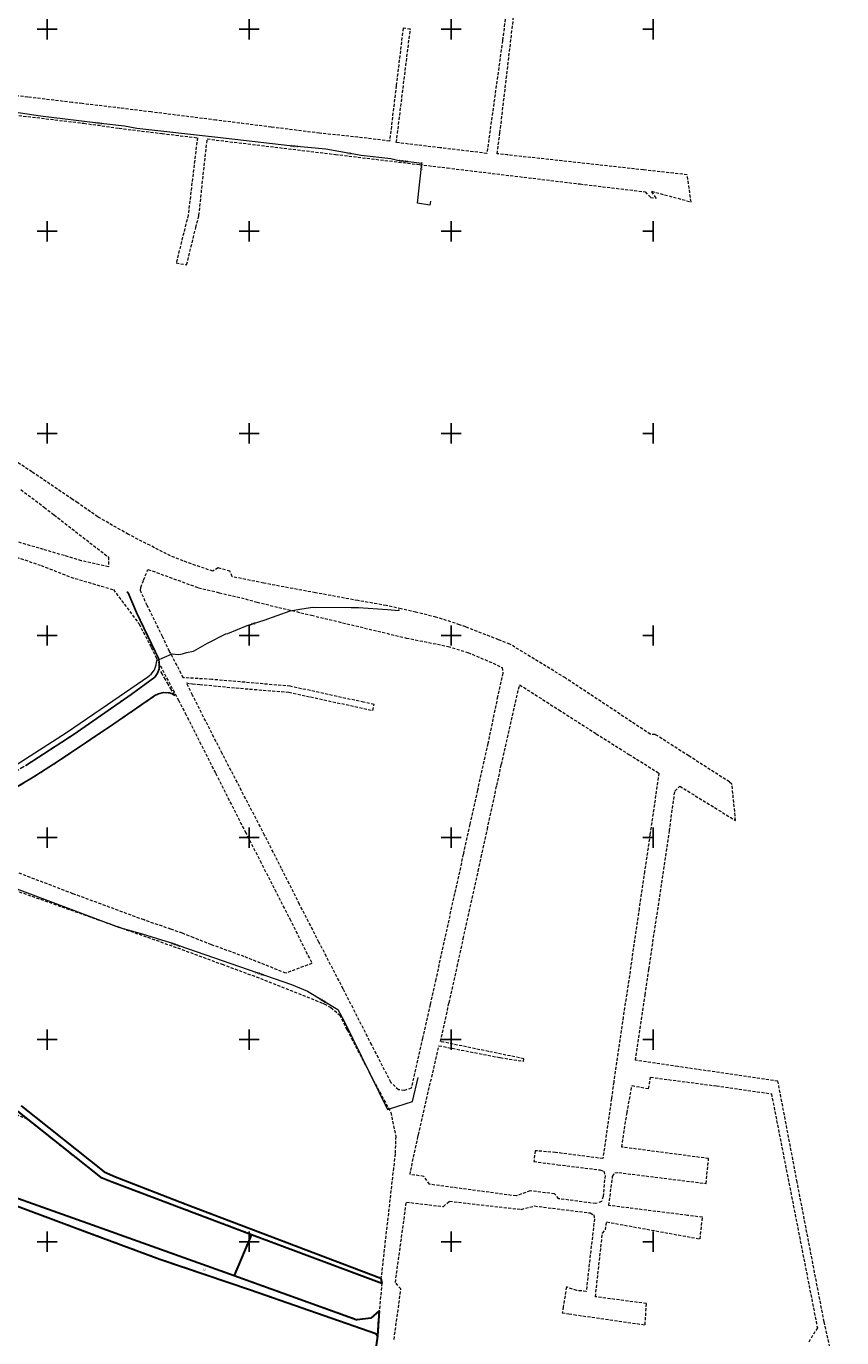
# Model space of a CAD drawing. Header units: metres. Extents: x 5548743 to 5556416, y 5707500 to 5714000.
# Tile 198 of 203: x 5554890 to 5555293, y 5710052 to 5710701. Entities that reach past the tile are written whole.
import ezdxf
from ezdxf.enums import TextEntityAlignment as Align

# ---------------------------------------------------------------- set-up
doc = ezdxf.new("R2010")
doc.units = ezdxf.units.M
doc.header["$MEASUREMENT"] = 0
for name, pattern in [('1.5_0.75', [2.25, 1.5, -0.75]), ('2.25_0.75', [3, 2.25, -0.75]), ('219-1000', [0])]:
    doc.linetypes.add(name, pattern=pattern)
doc.layers.get('0').update_dxf_attribs({"color": 2, "linetype": 'CONTINUOUS', "lineweight": 5})
for name, color, linetype in [('217-kontur klasyfikacyjny', 7, 'CONTINUOUS'), ('218-kontur użytku gruntowego', 7, 'CONTINUOUS'), ('219-działka ewidencyjna', 7, 'CONTINUOUS'), ('jezdnia', 7, 'CONTINUOUS'), ('jezdnia-Atr17', 7, 'CONTINUOUS'), ('krawężnik', 7, 'CONTINUOUS'), ('przewód elektroenergetyczny podziemny', 7, 'CONTINUOUS'), ('przewód elektroenergetyczny podziemny-Atr1', 7, 'CONTINUOUS'), ('przewód wodociągowy', 7, 'CONTINUOUS'), ('przewód wodociągowy-Atr1', 7, 'CONTINUOUS'), ('rzedna', 7, 'CONTINUOUS'), ('rzedna-Atr2', 7, 'CONTINUOUS'), ('Wstawianie ramki sekcyjnej z opisem', 7, 'CONTINUOUS')]:
    doc.layers.add(name, color=color, linetype=linetype)
doc.styles.get("Standard").update_dxf_attribs({"font": 'Working1250', "width": 0.75})

# ---------------------------------------------------------------- blocks, each defined once
blk = doc.blocks.new('PW01')
at = {"linetype": 'Continuous', "lineweight": 13}
h = blk.add_hatch(color=0, dxfattribs=at)
edge = h.paths.add_edge_path()
edge.add_arc((0, 0), 0.18, 0, 360)
blk = doc.blocks.new('RAMKA1000K')
at = {"color": 0}
for p, q in [((495, 500), (505, 500)), ((500, 495), (500, 500)), ((595, 500), (605, 500)), ((600, 495), (600, 500)), ((695, 500), (705, 500)), ((700, 495), (700, 500)), ((795, 500), (800, 500)), ((800, 495), (800, 500)), ((500, 395), (500, 405)), ((600, 395), (600, 405)), ((700, 395), (700, 405)), ((800, 395), (800, 405)), ((495, 400), (505, 400)), ((595, 400), (605, 400)), ((695, 400), (705, 400)), ((795, 400), (800, 400)), ((495, 300), (505, 300)), ((500, 295), (500, 305)), ((595, 300), (605, 300)), ((600, 295), (600, 305)), ((695, 300), (705, 300)), ((700, 295), (700, 305)), ((795, 300), (800, 300)), ((800, 295), (800, 305)), ((500, 195), (500, 205)), ((600, 195), (600, 205)), ((700, 195), (700, 205)), ((800, 195), (800, 205)), ((495, 200), (505, 200)), ((595, 200), (605, 200)), ((695, 200), (705, 200)), ((795, 200), (800, 200)), ((500, 95), (500, 105)), ((600, 95), (600, 105)), ((700, 95), (700, 105)), ((800, 95), (800, 105)), ((495, 100), (505, 100)), ((595, 100), (605, 100)), ((695, 100), (705, 100)), ((795, 100), (800, 100)), ((495, 0), (505, 0)), ((500, 0), (500, 5)), ((595, 0), (605, 0)), ((600, 0), (600, 5)), ((695, 0), (705, 0)), ((700, 0), (700, 5)), ((795, 0), (800, 0)), ((800, 0), (800, 5))]:
    blk.add_line(p, q, dxfattribs=at)

msp = doc.modelspace()

# ---------------------------------------------------------------- linework, layer by layer
at = {"layer": '217-kontur klasyfikacyjny', "color": 3, "linetype": '1.5_0.75', "lineweight": 18, "flags": 128}
for points in [[(5554890.26, 5710160.6), (5554797.8, 5710198.69)], [(5554926.47, 5710131.94), (5554890.26, 5710160.6)], [(5554932.23, 5710129.62), (5554926.47, 5710131.94)], [(5555001.14, 5710103.66), (5554932.23, 5710129.62)], [(5554870.84, 5710126.64), (5554922.37, 5710108.34)], [(5554917.49, 5710105.64), (5554871.86, 5710122.49)], [(5554955.83, 5710091.41), (5554917.49, 5710105.64)], [(5554922.37, 5710108.34), (5554992.58, 5710083.29)], [(5554992.58, 5710083.29), (5555001.14, 5710103.66)], [(5554988.43, 5710080.34), (5554955.83, 5710091.41)], [(5554995.88, 5710077.81), (5554988.43, 5710080.34)], [(5555000.74, 5710076.16), (5554995.88, 5710077.81)], [(5555062.76, 5710054.59), (5555000.74, 5710076.16)], [(5555054.99, 5709992.13), (5555063.57, 5710053.31)], [(5555063.57, 5710053.31), (5555062.76, 5710054.59)]]:
    msp.add_lwpolyline(points, dxfattribs=at)
at = {"layer": '218-kontur użytku gruntowego', "color": 70, "linetype": '1.5_0.75', "lineweight": 18, "flags": 128}
for points in [[(5555127.57, 5710711.7), (5555125.46, 5710694.42)], [(5555124.18, 5710648.73), (5555130.99, 5710706.73)], [(5555076.2, 5710700.47), (5555072.82, 5710672.07)], [(5555072.87, 5710643.93), (5555079.82, 5710700.06)], [(5555079.82, 5710700.06), (5555076.2, 5710700.47)], [(5555125.46, 5710694.42), (5555117.7, 5710638.57)], [(5555072.82, 5710672.07), (5555069.54, 5710644.66)], [(5554890.47, 5710666.39), (5554878.15, 5710667.9)], [(5554912.36, 5710663.8), (5554890.47, 5710666.39)], [(5554917.33, 5710663.21), (5554912.36, 5710663.8)], [(5554936.19, 5710660.98), (5554917.33, 5710663.21)], [(5554856.91, 5710660.82), (5554918.2, 5710653.47)], [(5554951.45, 5710659.06), (5554936.19, 5710660.98)], [(5554983.57, 5710655.05), (5554951.45, 5710659.06)], [(5554918.2, 5710653.47), (5554935.57, 5710651)], [(5554935.57, 5710651), (5554956.91, 5710648.42)], [(5555010.98, 5710651.58), (5554983.57, 5710655.05)], [(5555034.91, 5710648.55), (5555010.98, 5710651.58)], [(5554956.91, 5710648.42), (5554974.36, 5710646.31)], [(5554974.36, 5710646.31), (5554969.79, 5710608)], [(5554975.1, 5710607.84), (5554979.24, 5710645.72)], [(5554979.24, 5710645.72), (5555042.68, 5710638.06)], [(5555053.88, 5710646.6), (5555034.91, 5710648.55)], [(5555069.54, 5710644.66), (5555053.88, 5710646.6)], [(5555094.5, 5710641.35), (5555072.87, 5710643.93)], [(5555122.74, 5710638.38), (5555124.18, 5710648.73)], [(5555042.68, 5710638.06), (5555084.29, 5710633.04)], [(5555117.7, 5710638.57), (5555094.5, 5710641.35)], [(5555128.15, 5710637.78), (5555122.74, 5710638.38)], [(5555190.85, 5710630.86), (5555128.15, 5710637.78)], [(5555084.29, 5710633.04), (5555098.04, 5710631.38)], [(5555098.04, 5710631.38), (5555163.85, 5710623.43)], [(5555195.23, 5710630.38), (5555190.85, 5710630.86)], [(5555216.9, 5710627.99), (5555195.23, 5710630.38)], [(5555163.85, 5710623.43), (5555196.11, 5710619.55)], [(5555218.79, 5710614.57), (5555216.9, 5710627.99)], [(5555196.11, 5710619.55), (5555198.75, 5710616.78)], [(5555198.75, 5710616.78), (5555201.53, 5710616.47)], [(5555201.53, 5710616.47), (5555199.19, 5710619.83)], [(5555199.19, 5710619.83), (5555218.79, 5710614.57)], [(5554969.79, 5710608), (5554963.88, 5710584.38)], [(5554973.61, 5710601.87), (5554975.1, 5710607.84)], [(5554969.04, 5710583.41), (5554973.61, 5710601.87)], [(5554963.88, 5710584.38), (5554969.04, 5710583.41)], [(5554892.45, 5710480.98), (5554882.43, 5710487.57)], [(5554912.5, 5710467.37), (5554892.45, 5710480.98)], [(5554886.96, 5710472.18), (5554898.55, 5710463.47)], [(5554915.16, 5710465.61), (5554912.5, 5710467.37)], [(5554898.55, 5710463.47), (5554903.38, 5710459.69)], [(5554923.25, 5710459.97), (5554915.16, 5710465.61)], [(5554903.38, 5710459.69), (5554930.31, 5710438.82)], [(5554925.03, 5710458.7), (5554923.25, 5710459.97)], [(5554940.22, 5710450.04), (5554925.03, 5710458.7)], [(5554898.15, 5710442.55), (5554876.08, 5710448.97)], [(5554959.09, 5710440.37), (5554940.22, 5710450.04)], [(5554908.5, 5710439.51), (5554898.15, 5710442.55)], [(5554882.52, 5710439.53), (5554896.98, 5710434.64)], [(5554896.98, 5710434.64), (5554911.69, 5710428.86)], [(5554916.98, 5710436.97), (5554908.5, 5710439.51)], [(5554930.34, 5710433.96), (5554916.98, 5710436.97)], [(5554930.31, 5710438.82), (5554930.34, 5710433.96)], [(5554961.12, 5710439.43), (5554959.09, 5710440.37)], [(5554967.33, 5710436.91), (5554961.12, 5710439.43)], [(5554975.67, 5710433.93), (5554967.33, 5710436.91)], [(5554911.69, 5710428.86), (5554932.79, 5710422.68)], [(5554947.74, 5710427.44), (5554949.89, 5710432.73)], [(5554949.89, 5710432.73), (5554974.9, 5710423.6)], [(5554982.05, 5710431.86), (5554975.67, 5710433.93)], [(5554984.67, 5710433.46), (5554982.05, 5710431.86)], [(5554990.49, 5710431.83), (5554984.67, 5710433.46)], [(5554991.62, 5710429.09), (5554990.49, 5710431.83)], [(5555007.2, 5710425.9), (5554991.62, 5710429.09)], [(5554932.79, 5710422.68), (5554945.51, 5710405.69)], [(5554946.16, 5710422.19), (5554946.31, 5710423.8)], [(5554949.51, 5710414.83), (5554946.16, 5710422.19)], [(5554946.31, 5710423.8), (5554947.74, 5710427.44)], [(5554974.9, 5710423.6), (5554985.2, 5710421.16)], [(5555032.78, 5710421.17), (5555007.2, 5710425.9)], [(5554985.2, 5710421.16), (5554998.14, 5710418.11)], [(5554998.14, 5710418.11), (5555003.9, 5710416.49)], [(5555003.9, 5710416.49), (5555014.65, 5710413.91)], [(5555053.82, 5710417.28), (5555032.78, 5710421.17)], [(5555067.85, 5710414.82), (5555053.82, 5710417.28)], [(5554957.08, 5710399.5), (5554949.51, 5710414.83)], [(5555014.65, 5710413.91), (5555030.91, 5710410)], [(5555030.91, 5710410), (5555077.83, 5710398.74)], [(5555075.22, 5710413.22), (5555067.85, 5710414.82)], [(5555082.53, 5710411.47), (5555075.22, 5710413.22)], [(5555092.49, 5710409.11), (5555082.53, 5710411.47)], [(5555104.22, 5710405.34), (5555092.49, 5710409.11)], [(5554945.51, 5710405.69), (5554951.54, 5710394.15)], [(5555107.29, 5710404.22), (5555104.22, 5710405.34)], [(5555123.49, 5710397.9), (5555107.29, 5710404.22)], [(5554960.59, 5710392.14), (5554957.08, 5710399.5)], [(5555077.83, 5710398.74), (5555098.47, 5710394.63)], [(5555129.08, 5710395.73), (5555123.49, 5710397.9)], [(5555156.58, 5710378.97), (5555129.08, 5710395.73)], [(5554951.54, 5710394.15), (5554953.89, 5710389)], [(5554967.44, 5710379.11), (5554960.59, 5710392.14)], [(5555098.47, 5710394.63), (5555108.35, 5710391.56)], [(5555108.35, 5710391.56), (5555120.8, 5710386.29)], [(5554953.89, 5710389), (5554964.95, 5710368)], [(5555120.8, 5710386.29), (5555125.25, 5710384.12)], [(5555125.25, 5710384.12), (5555125.58, 5710381.41)], [(5554981.46, 5710378.26), (5554967.44, 5710379.11)], [(5554972.01, 5710370.53), (5554968.91, 5710376.58)], [(5554968.91, 5710376.58), (5554971.01, 5710376.17)], [(5555020.36, 5710374.88), (5554981.46, 5710378.26)], [(5555125.58, 5710381.41), (5555123.01, 5710369.77)], [(5555198.63, 5710351.13), (5555156.58, 5710378.97)], [(5554971.01, 5710376.17), (5554971.9, 5710376.13)], [(5554971.9, 5710376.13), (5554975.56, 5710375.8)], [(5554972.32, 5710369.91), (5554972.01, 5710370.53)], [(5554977.44, 5710359.64), (5554972.32, 5710369.91)], [(5554975.56, 5710375.8), (5554993.5, 5710374.03)], [(5554993.5, 5710374.03), (5555019.67, 5710371.96)], [(5555019.67, 5710371.96), (5555030.42, 5710369.61)], [(5555056.69, 5710366.97), (5555020.36, 5710374.88)], [(5555123.01, 5710369.77), (5555118.2, 5710346.56)], [(5555124.88, 5710336.18), (5555133.93, 5710375.6)], [(5555133.93, 5710375.6), (5555153.37, 5710363.19)], [(5554964.95, 5710368), (5554968.36, 5710361.52)], [(5555030.42, 5710369.61), (5555061.19, 5710362.92)], [(5555061.86, 5710365.84), (5555056.69, 5710366.97)], [(5555061.19, 5710362.92), (5555061.86, 5710365.84)], [(5554968.36, 5710361.52), (5554983.4, 5710331.81)], [(5554986.67, 5710341.59), (5554977.44, 5710359.64)], [(5555153.37, 5710363.19), (5555171.82, 5710351.39)], [(5555171.82, 5710351.39), (5555188.04, 5710341.17)], [(5555201.1, 5710351.02), (5555198.63, 5710351.13)], [(5555217.68, 5710340.41), (5555201.1, 5710351.02)], [(5555118.2, 5710346.56), (5555113.04, 5710323.39)], [(5555007.63, 5710301.24), (5554986.67, 5710341.59)], [(5555188.04, 5710341.17), (5555202.9, 5710331.91)], [(5555237.81, 5710327.52), (5555217.68, 5710340.41)], [(5554983.4, 5710331.81), (5554998.09, 5710302.79)], [(5555122.61, 5710325.73), (5555124.88, 5710336.18)], [(5555202.9, 5710331.91), (5555198.47, 5710301.59)], [(5555117.94, 5710304.1), (5555122.61, 5710325.73)], [(5555210.78, 5710323.02), (5555213.24, 5710325.41)], [(5555213.24, 5710325.41), (5555240.85, 5710308.43)], [(5555239.04, 5710326.44), (5555237.81, 5710327.52)], [(5555240.85, 5710308.43), (5555239.04, 5710326.44)], [(5555113.04, 5710323.39), (5555109.3, 5710306.56)], [(5555208.07, 5710303.27), (5555210.78, 5710323.02)], [(5555109.3, 5710306.56), (5555106.03, 5710291.83)], [(5554998.09, 5710302.79), (5555005.46, 5710288.46)], [(5555016.07, 5710284.65), (5555007.63, 5710301.24)], [(5555114.9, 5710290.32), (5555117.94, 5710304.1)], [(5555198.47, 5710301.59), (5555195.76, 5710283.23)], [(5555203.68, 5710273.01), (5555208.07, 5710303.27)], [(5554912.75, 5710272.22), (5554855.12, 5710294.17)], [(5555106.03, 5710291.83), (5555101.71, 5710272.33)], [(5554841.58, 5710289.02), (5554964.56, 5710245.4)], [(5555005.46, 5710288.46), (5555012.64, 5710274.31)], [(5555113.39, 5710283.44), (5555114.9, 5710290.32)], [(5555024.95, 5710266.96), (5555016.07, 5710284.65)], [(5555108.96, 5710263.3), (5555113.39, 5710283.44)], [(5555195.76, 5710283.23), (5555193.09, 5710264.91)], [(5555012.64, 5710274.31), (5555020.07, 5710259.81)], [(5555200.57, 5710252.9), (5555203.68, 5710273.01)], [(5554947.95, 5710259.22), (5554912.75, 5710272.22)], [(5555034.58, 5710248.25), (5555024.95, 5710266.96)], [(5555101.71, 5710272.33), (5555096.85, 5710250.36)], [(5555020.07, 5710259.81), (5555031.1, 5710237.76)], [(5555106, 5710249.93), (5555108.96, 5710263.3)], [(5555193.09, 5710264.91), (5555190.5, 5710247.31)], [(5554961.27, 5710254.61), (5554947.95, 5710259.22)], [(5554966.93, 5710252.65), (5554961.27, 5710254.61)], [(5555197.95, 5710234.96), (5555200.57, 5710252.9)], [(5554972.53, 5710250.45), (5554966.93, 5710252.65)], [(5554981.32, 5710246.99), (5554972.53, 5710250.45)], [(5554997.56, 5710241.09), (5554981.32, 5710246.99)], [(5555046.55, 5710225.06), (5555034.58, 5710248.25)], [(5555096.85, 5710250.36), (5555092.42, 5710229.89)], [(5555103.01, 5710236.18), (5555106, 5710249.93)], [(5555190.5, 5710247.31), (5555187.97, 5710229.28)], [(5554964.56, 5710245.4), (5554986.59, 5710237.3)], [(5555018.16, 5710232.91), (5554997.56, 5710241.09)], [(5554986.59, 5710237.3), (5555005.55, 5710230.33)], [(5555031.1, 5710237.76), (5555018.16, 5710232.91)], [(5555098.96, 5710218.28), (5555103.01, 5710236.18)], [(5555196.03, 5710222.26), (5555197.95, 5710234.96)], [(5555005.55, 5710230.33), (5555036.53, 5710218)], [(5555092.42, 5710229.89), (5555089.61, 5710217.37)], [(5555187.97, 5710229.28), (5555185.18, 5710211.17)], [(5555060.66, 5710197.47), (5555046.55, 5710225.06)], [(5555191.23, 5710189.81), (5555196.03, 5710222.26)], [(5555036.53, 5710218), (5555037.11, 5710217.7)], [(5555037.11, 5710217.7), (5555040.52, 5710215.9)], [(5555040.52, 5710215.9), (5555044.75, 5710212.32)], [(5555089.61, 5710217.37), (5555085.89, 5710200.77)], [(5555094.8, 5710199.05), (5555098.96, 5710218.28)], [(5555044.75, 5710212.32), (5555048.49, 5710204.81)], [(5555185.18, 5710211.17), (5555182.57, 5710193.28)], [(5555048.49, 5710204.81), (5555058.22, 5710186.14)], [(5554890.26, 5710160.6), (5554797.8, 5710198.69)], [(5555070.16, 5710178.89), (5555060.66, 5710197.47)], [(5555085.89, 5710200.77), (5555080.28, 5710175.96)], [(5555083.83, 5710152.9), (5555093.95, 5710197)], [(5555093.95, 5710197), (5555124.33, 5710191.1)], [(5555118.62, 5710194.13), (5555094.8, 5710199.05)], [(5555135.98, 5710190.55), (5555118.62, 5710194.13)], [(5555124.33, 5710191.1), (5555135.76, 5710189.33)], [(5555135.76, 5710189.33), (5555135.98, 5710190.55)], [(5555182.57, 5710193.28), (5555180.5, 5710178.98)], [(5555212.31, 5710186.7), (5555191.23, 5710189.81)], [(5555058.22, 5710186.14), (5555070.12, 5710163.99)], [(5555261.82, 5710179.4), (5555212.31, 5710186.7)], [(5555073.9, 5710175.18), (5555070.16, 5710178.89)], [(5555076.86, 5710174.9), (5555073.9, 5710175.18)], [(5555080.28, 5710175.96), (5555076.86, 5710174.9)], [(5555180.5, 5710178.98), (5555179.36, 5710170.86)], [(5555187.09, 5710163.76), (5555189.57, 5710177.28)], [(5555189.57, 5710177.28), (5555197.77, 5710175.74)], [(5555197.77, 5710175.74), (5555198.76, 5710181.4)], [(5555198.76, 5710181.4), (5555231.33, 5710177.12)], [(5555231.33, 5710177.12), (5555258.58, 5710173.22)], [(5555271.34, 5710129.5), (5555261.82, 5710179.4)], [(5555179.36, 5710170.86), (5555175.15, 5710141.13)], [(5555258.58, 5710173.22), (5555281.33, 5710057.42)], [(5554885.29, 5710164.53), (5554890.26, 5710160.6)], [(5554928.17, 5710134.53), (5554887.04, 5710167.21)], [(5555070.12, 5710163.99), (5555072.58, 5710152.1)], [(5555184.45, 5710146.86), (5555187.09, 5710163.76)], [(5554890.26, 5710160.6), (5554926.47, 5710131.94)], [(5554926.47, 5710131.94), (5554890.26, 5710160.6)], [(5555072.58, 5710152.1), (5555072.26, 5710143.43)], [(5555079.99, 5710135.26), (5555083.59, 5710151.92)], [(5555083.59, 5710151.92), (5555083.75, 5710152.57)], [(5555083.75, 5710152.57), (5555083.83, 5710152.9)], [(5555072.26, 5710143.43), (5555071.47, 5710136.48)], [(5555141.61, 5710145.02), (5555140.94, 5710139.67)], [(5555151.67, 5710144.16), (5555141.61, 5710145.02)], [(5555175.15, 5710141.13), (5555151.67, 5710144.16)], [(5555227.51, 5710141.15), (5555184.45, 5710146.86)], [(5555071.47, 5710136.48), (5555065.38, 5710082.91)], [(5555140.94, 5710139.67), (5555152.85, 5710138.12)], [(5555152.85, 5710138.12), (5555173.7, 5710135.53)], [(5555226.21, 5710128.83), (5555227.51, 5710141.15)], [(5554926.47, 5710131.94), (5554932.23, 5710129.62)], [(5554932.23, 5710129.62), (5554926.47, 5710131.94)], [(5554933.82, 5710132.04), (5554928.17, 5710134.53)], [(5554932.23, 5710129.62), (5555001.14, 5710103.66)], [(5555001.14, 5710103.66), (5554932.23, 5710129.62)], [(5554968.65, 5710118.64), (5554933.82, 5710132.04)], [(5555079.72, 5710133.28), (5555079.99, 5710135.26)], [(5555086.45, 5710132.34), (5555079.72, 5710133.28)], [(5555089.35, 5710128.42), (5555086.45, 5710132.34)], [(5555173.7, 5710135.53), (5555175.58, 5710134.86)], [(5555176.2, 5710132.81), (5555175.24, 5710122.44)], [(5555175.58, 5710134.86), (5555176.2, 5710132.81)], [(5555178.09, 5710117.94), (5555179.96, 5710132.27)], [(5555179.96, 5710132.27), (5555181.08, 5710134.09)], [(5555181.08, 5710134.09), (5555183.02, 5710134.21)], [(5555183.02, 5710134.21), (5555218.76, 5710129.76)], [(5555218.76, 5710129.76), (5555226.21, 5710128.83)], [(5554870.84, 5710126.64), (5554922.37, 5710108.34)], [(5554922.37, 5710108.34), (5554870.84, 5710126.64)], [(5555132.15, 5710122.65), (5555089.35, 5710128.42)], [(5555139.06, 5710125.17), (5555132.15, 5710122.65)], [(5555151.15, 5710123.68), (5555139.06, 5710125.17)], [(5555153.27, 5710121.28), (5555151.15, 5710123.68)], [(5555284.69, 5710060.39), (5555271.34, 5710129.5)], [(5554917.49, 5710105.64), (5554871.86, 5710122.49)], [(5554871.86, 5710122.49), (5554917.49, 5710105.64)], [(5555065.27, 5710081.92), (5554968.65, 5710118.64)], [(5555072.4, 5710079.84), (5555077.85, 5710119.61)], [(5555077.85, 5710119.61), (5555096.15, 5710117.42)], [(5555096.15, 5710117.42), (5555099.22, 5710120.02)], [(5555099.22, 5710120.02), (5555134.68, 5710115.99)], [(5555134.68, 5710115.99), (5555141.28, 5710117.69)], [(5555141.28, 5710117.69), (5555168.88, 5710114.24)], [(5555171.65, 5710118.85), (5555153.27, 5710121.28)], [(5555174.47, 5710119.87), (5555171.65, 5710118.85)], [(5555175.24, 5710122.44), (5555174.47, 5710119.87)], [(5555216.98, 5710113.05), (5555178.09, 5710117.94)], [(5555170.94, 5710111.34), (5555166.88, 5710075.44)], [(5555168.88, 5710114.24), (5555170.67, 5710113.28)], [(5555170.67, 5710113.28), (5555170.94, 5710111.34)], [(5555224.43, 5710112.12), (5555216.98, 5710113.05)], [(5555223.28, 5710101.38), (5555224.43, 5710112.12)], [(5554955.83, 5710091.41), (5554917.49, 5710105.64)], [(5554917.49, 5710105.64), (5554955.83, 5710091.41)], [(5554922.37, 5710108.34), (5554992.58, 5710083.29)], [(5554992.58, 5710083.29), (5554922.37, 5710108.34)], [(5554992.58, 5710083.29), (5555001.14, 5710103.66)], [(5555001.14, 5710103.66), (5555036.39, 5710090.51)], [(5555171.41, 5710072.78), (5555174.9, 5710104.31)], [(5555174.9, 5710104.31), (5555176.42, 5710105.81)], [(5555176.42, 5710105.81), (5555177.04, 5710109.8)], [(5555177.04, 5710109.8), (5555223.28, 5710101.38)], [(5554988.43, 5710080.34), (5554955.83, 5710091.41)], [(5554955.83, 5710091.41), (5554988.43, 5710080.34)], [(5555036.39, 5710090.51), (5555065.76, 5710079.55)], [(5554995.88, 5710077.81), (5554988.43, 5710080.34)], [(5554988.43, 5710080.34), (5554995.88, 5710077.81)], [(5555028.75, 5710070.29), (5554992.58, 5710083.29)], [(5555000.74, 5710076.16), (5554995.88, 5710077.81)], [(5554995.88, 5710077.81), (5555000.74, 5710076.16)], [(5555065.76, 5710079.55), (5555064.37, 5710065.87)], [(5555065.38, 5710082.91), (5555065.27, 5710081.92)], [(5555065.76, 5710079.55), (5555065.27, 5710081.92)], [(5555065.27, 5710081.92), (5555065.76, 5710079.55)], [(5555075.15, 5710076.62), (5555072.4, 5710079.84)], [(5555062.76, 5710054.59), (5555000.74, 5710076.16)], [(5555000.74, 5710076.16), (5555062.76, 5710054.59)], [(5555071.74, 5710051.64), (5555075.15, 5710076.62)], [(5555157.09, 5710077.63), (5555155.54, 5710067.75)], [(5555162.19, 5710075.85), (5555157.09, 5710077.63)], [(5555166.88, 5710075.44), (5555162.19, 5710075.85)], [(5555196.72, 5710069.4), (5555171.41, 5710072.78)], [(5555053.49, 5710061.39), (5555028.75, 5710070.29)], [(5555064.37, 5710065.87), (5555060.24, 5710062.16)], [(5555155.54, 5710067.75), (5555155, 5710064.84)], [(5555155, 5710064.84), (5555157.17, 5710064.45)], [(5555196.06, 5710058.87), (5555196.72, 5710069.4)], [(5555060.24, 5710062.16), (5555053.49, 5710061.39)], [(5555157.17, 5710064.45), (5555158.31, 5710064.29)], [(5555158.31, 5710064.29), (5555160.81, 5710063.93)], [(5555160.81, 5710063.93), (5555196.06, 5710058.87)], [(5555293.43, 5710021.57), (5555284.69, 5710060.39)], [(5555054.99, 5709992.13), (5555063.57, 5710053.31)], [(5555063.57, 5710053.31), (5555054.99, 5709992.13)], [(5555063.57, 5710053.31), (5555062.76, 5710054.59)], [(5555062.76, 5710054.59), (5555063.57, 5710053.31)], [(5555281.33, 5710057.42), (5555276.92, 5710050.12)]]:
    msp.add_lwpolyline(points, dxfattribs=at)
at = {"layer": '219-działka ewidencyjna', "color": 94, "linetype": '219-1000', "lineweight": 30, "flags": 128}
for points in [[(5554885.29, 5710164.53), (5554926.47, 5710131.94)], [(5554887.04, 5710167.21), (5554928.17, 5710134.53)], [(5554926.47, 5710131.94), (5554932.23, 5710129.62)], [(5554928.17, 5710134.53), (5554933.82, 5710132.04)], [(5554932.23, 5710129.62), (5555001.14, 5710103.66)], [(5554933.82, 5710132.04), (5554968.65, 5710118.64)], [(5554870.84, 5710126.64), (5554922.37, 5710108.34)], [(5554871.86, 5710122.49), (5554917.49, 5710105.64)], [(5554968.65, 5710118.64), (5555065.27, 5710081.92)], [(5554917.49, 5710105.64), (5554955.83, 5710091.41)], [(5554922.37, 5710108.34), (5554992.58, 5710083.29)], [(5555001.14, 5710103.66), (5554992.58, 5710083.29)], [(5555001.14, 5710103.66), (5555065.76, 5710079.55)], [(5554955.83, 5710091.41), (5555000.74, 5710076.16)], [(5554992.58, 5710083.29), (5555053.49, 5710061.39)], [(5555065.27, 5710081.92), (5555065.76, 5710079.55)], [(5555000.74, 5710076.16), (5555062.76, 5710054.59)], [(5555064.37, 5710065.87), (5555060.24, 5710062.16)], [(5555064.37, 5710065.87), (5555063.57, 5710053.31)], [(5555060.24, 5710062.16), (5555053.49, 5710061.39)], [(5555063.57, 5710053.31), (5555054.99, 5709992.13)], [(5555062.76, 5710054.59), (5555063.57, 5710053.31)]]:
    msp.add_lwpolyline(points, dxfattribs=at)
at = {"layer": 'jezdnia', "color": 252, "linetype": '2.25_0.75', "lineweight": 18, "flags": 128}
for points in [[(5554286.87, 5710246.53), (5554310.62, 5710249.39), (5554313.02, 5710249.64), (5554356.51, 5710253.11), (5554398.75, 5710256.18), (5554458.33, 5710260.65), (5554520.28, 5710265.46), (5554529.94, 5710266.3), (5554533.96, 5710266.54), (5554642.18, 5710274.85), (5554752.55, 5710283.55), (5554757.3, 5710284.09), (5554764.62, 5710284.87), (5554772.72, 5710286.02), (5554780.26, 5710287.1), (5554788.19, 5710288.57), (5554794.39, 5710289.76), (5554801.87, 5710291.51), (5554817.73, 5710295.59), (5554822.95, 5710297.38), (5554830.44, 5710299.81), (5554836.13, 5710302.09), (5554844.96, 5710305.26), (5554850.94, 5710307.74), (5554855.73, 5710309.77), (5554864.28, 5710313.78), (5554868.44, 5710315.93), (5554879.13, 5710321.64), (5554893.08, 5710329.84), (5554900.82, 5710334.86), (5554905.94, 5710338.07), (5554932.96, 5710356.3), (5554953.33, 5710370.25), (5554955.04, 5710371.15), (5554957.52, 5710371.74), (5554960.56, 5710371.56), (5554961.95, 5710371.05), (5554963.17, 5710370.34), (5554955.43, 5710383.54), (5554954.57, 5710381.37), (5554953.36, 5710379.34), (5554941.62, 5710370.79), (5554913.34, 5710351.2), (5554889.37, 5710335.59), (5554879.09, 5710329.48), (5554867.79, 5710323.34), (5554856.7, 5710317.87), (5554851.12, 5710315.25), (5554837.39, 5710309.59), (5554822.28, 5710304.4), (5554810.81, 5710300.94), (5554791, 5710295.98), (5554781.3, 5710294.19), (5554760.54, 5710291.41), (5554749.22, 5710290.2), (5554712.72, 5710287.45), (5554626.12, 5710280.54), (5554543.48, 5710274.22), (5554509.19, 5710271.71), (5554421.1, 5710264.86), (5554411.37, 5710264.31), (5554375.97, 5710264.45), (5554315.99, 5710259.97), (5554313.02, 5710260), (5554310.28, 5710260.32), (5554282.8, 5710253.32), (5554276.46, 5710251.4), (5554271.61, 5710250.29), (5554270.32, 5710250.46), (5554268.79, 5710251.53), (5554265.84, 5710257.11), (5554264.79, 5710258.71), (5554260.9, 5710256.6), (5554262.31, 5710254.76), (5554263.87, 5710250.46), (5554263.57, 5710248.09), (5554247.08, 5710242.71), (5554236.32, 5710238.19), (5554229.58, 5710234.81), (5554222.95, 5710231.33), (5554214.84, 5710226.35), (5554205.93, 5710220.52), (5554199.06, 5710215.52), (5554197.52, 5710215.94), (5554193.99, 5710212.54), (5554193.95, 5710211.46), (5554191.56, 5710209.53), (5554185.2, 5710203.91), (5554175.02, 5710194.7), (5554165.59, 5710185.7), (5554154.52, 5710175.6), (5554158.99, 5710171.37), (5554168.86, 5710181), (5554177.03, 5710188.43), (5554184.81, 5710195.02), (5554194.51, 5710202.86), (5554207.91, 5710213.24), (5554217.1, 5710219.5), (5554229.56, 5710226.79), (5554239.49, 5710231.76), (5554249.85, 5710236.13), (5554257.27, 5710238.67), (5554263.03, 5710240.46), (5554271.4, 5710242.87), (5554277.72, 5710244.36), (5554283.77, 5710245.89)], [(5554530.04, 5710251.5), (5554527.67, 5710241.31), (5554571.97, 5710230.31), (5554715.11, 5710179.55), (5554782.55, 5710154.38), (5554871.86, 5710122.49), (5554917.49, 5710105.64), (5554955.83, 5710091.41), (5554989.05, 5710080.13), (5554995, 5710078.11), (5554995.88, 5710077.81), (5555000.74, 5710076.16), (5555062.76, 5710054.59), (5555063.57, 5710053.31), (5555064.37, 5710065.87), (5555060.24, 5710062.16), (5555053.49, 5710061.39), (5554992.58, 5710083.29), (5554922.37, 5710108.34), (5554870.84, 5710126.64), (5554834.37, 5710139.31), (5554782.37, 5710158.7), (5554768.21, 5710164.43), (5554764.48, 5710165.94), (5554704.76, 5710188.42), (5554609.27, 5710221.78), (5554606.13, 5710223.61)]]:
    msp.add_lwpolyline(points, close=True, dxfattribs=at)
at = {"layer": 'krawężnik', "color": 252, "linetype": 'Continuous', "lineweight": 25, "flags": 128}
for points in [[(5554939.42, 5710421.62), (5554940.04, 5710421.16), (5554944.25, 5710411.38), (5554953.46, 5710392.02), (5554955.1, 5710388.83), (5554955.44, 5710386.99), (5554955.43, 5710383.54), (5554954.57, 5710381.37), (5554953.36, 5710379.34), (5554941.62, 5710370.79), (5554913.34, 5710351.2), (5554889.37, 5710335.59)], [(5554879.13, 5710321.64), (5554893.08, 5710329.84), (5554900.82, 5710334.86), (5554905.94, 5710338.07), (5554932.96, 5710356.3), (5554953.33, 5710370.25), (5554955.04, 5710371.15), (5554957.52, 5710371.74), (5554960.56, 5710371.56), (5554961.95, 5710371.05), (5554963.17, 5710370.34)]]:
    msp.add_lwpolyline(points, dxfattribs=at)
at = {"layer": 'przewód elektroenergetyczny podziemny', "color": 1, "linetype": 'Continuous', "lineweight": 18, "flags": 128}
for points in [[(5555089.79, 5710614.94), (5555089.47, 5710612.9), (5555083.3, 5710613.87), (5555085.49, 5710633.56), (5555073.5, 5710635.03), (5555070.09, 5710635.85), (5555055.54, 5710637.58), (5555038.01, 5710640.58), (5555020.17, 5710642.38), (5554984.25, 5710646.41), (5554944.35, 5710650.85), (5554938.36, 5710651.98), (5554926.62, 5710653.32), (5554896.72, 5710656.91), (5554871.27, 5710660.81)], [(5554884.67, 5710335.95), (5554909.56, 5710351.99), (5554929.83, 5710365.93), (5554949.9, 5710379.58), (5554951.46, 5710380.83), (5554953.09, 5710382.98), (5554953.99, 5710385.51), (5554954.26, 5710387.55), (5554961.89, 5710390.93), (5554964.98, 5710390.61), (5554966.97, 5710390.85), (5554968.92, 5710391.58), (5554972.5, 5710392.2), (5554979.35, 5710396.18), (5554988.4, 5710400.76), (5554989.44, 5710400.93), (5554998.97, 5710404.89), (5555007.51, 5710407.66), (5555020.37, 5710412.27), (5555026.04, 5710413.16), (5555031.48, 5710414), (5555050.58, 5710413.82), (5555054.22, 5710413.79), (5555068.51, 5710412.83), (5555074.19, 5710412.35), (5555074.44, 5710412.93)]]:
    msp.add_lwpolyline(points, dxfattribs=at)
at = {"layer": 'przewód wodociągowy', "color": 5, "linetype": 'Continuous', "lineweight": 18, "flags": 128}
msp.add_lwpolyline([(5554555.19, 5710401.39), (5554584.71, 5710389.58), (5554611.26, 5710377.18), (5554665.4, 5710354.3), (5554705.22, 5710340.76), (5554727.41, 5710333.78), (5554759.91, 5710322.49), (5554781.86, 5710313.51), (5554819.71, 5710300.48), (5554864.7, 5710282.23), (5554901.59, 5710268.39), (5554935.38, 5710255.73), (5554947.02, 5710252.32), (5554960.84, 5710248), (5555020.97, 5710227.29), (5555028.86, 5710223.99), (5555043.93, 5710214.99), (5555047.07, 5710209.2), (5555068.49, 5710165.47), (5555069.46, 5710165.69), (5555080.82, 5710169.4), (5555083.74, 5710181.24)], dxfattribs=at)
msp.add_lwpolyline([(5554555.19, 5710401.39), (5554584.71, 5710389.58), (5554611.26, 5710377.18), (5554665.4, 5710354.3), (5554705.22, 5710340.76), (5554727.41, 5710333.78), (5554759.91, 5710322.49), (5554781.86, 5710313.51), (5554819.71, 5710300.48), (5554864.7, 5710282.23), (5554901.59, 5710268.39), (5554935.38, 5710255.73), (5554947.02, 5710252.32), (5554960.84, 5710248), (5555020.97, 5710227.29), (5555028.86, 5710223.99), (5555043.93, 5710214.99), (5555047.07, 5710209.2), (5555068.49, 5710165.47), (5555069.46, 5710165.69), (5555080.82, 5710169.4), (5555083.74, 5710181.24)], dxfattribs=at)
msp.add_lwpolyline([(5554555.19, 5710401.39), (5554584.71, 5710389.58), (5554611.26, 5710377.18), (5554665.4, 5710354.3), (5554705.22, 5710340.76), (5554727.41, 5710333.78), (5554759.91, 5710322.49), (5554781.86, 5710313.51), (5554819.71, 5710300.48), (5554864.7, 5710282.23), (5554901.59, 5710268.39), (5554935.38, 5710255.73), (5554947.02, 5710252.32), (5554960.84, 5710248), (5555020.97, 5710227.29), (5555028.86, 5710223.99), (5555043.93, 5710214.99), (5555047.07, 5710209.2), (5555068.49, 5710165.47), (5555069.46, 5710165.69), (5555080.82, 5710169.4), (5555083.74, 5710181.24)], dxfattribs=at)
msp.add_lwpolyline([(5554555.19, 5710401.39), (5554584.71, 5710389.58), (5554611.26, 5710377.18), (5554665.4, 5710354.3), (5554705.22, 5710340.76), (5554727.41, 5710333.78), (5554759.91, 5710322.49), (5554781.86, 5710313.51), (5554819.71, 5710300.48), (5554864.7, 5710282.23), (5554901.59, 5710268.39), (5554935.38, 5710255.73), (5554947.02, 5710252.32), (5554960.84, 5710248), (5555020.97, 5710227.29), (5555028.86, 5710223.99), (5555043.93, 5710214.99), (5555047.07, 5710209.2), (5555068.49, 5710165.47), (5555069.46, 5710165.69), (5555080.82, 5710169.4), (5555083.74, 5710181.24)], dxfattribs=at)
msp.add_lwpolyline([(5554555.19, 5710401.39), (5554584.71, 5710389.58), (5554611.26, 5710377.18), (5554665.4, 5710354.3), (5554705.22, 5710340.76), (5554727.41, 5710333.78), (5554759.91, 5710322.49), (5554781.86, 5710313.51), (5554819.71, 5710300.48), (5554864.7, 5710282.23), (5554901.59, 5710268.39), (5554935.38, 5710255.73), (5554947.02, 5710252.32), (5554960.84, 5710248), (5555020.97, 5710227.29), (5555028.86, 5710223.99), (5555043.93, 5710214.99), (5555047.07, 5710209.2), (5555068.49, 5710165.47), (5555069.46, 5710165.69), (5555080.82, 5710169.4), (5555083.74, 5710181.24)], dxfattribs=at)
msp.add_lwpolyline([(5554555.19, 5710401.39), (5554584.71, 5710389.58), (5554611.26, 5710377.18), (5554665.4, 5710354.3), (5554705.22, 5710340.76), (5554727.41, 5710333.78), (5554759.91, 5710322.49), (5554781.86, 5710313.51), (5554819.71, 5710300.48), (5554864.7, 5710282.23), (5554901.59, 5710268.39), (5554935.38, 5710255.73), (5554947.02, 5710252.32), (5554960.84, 5710248), (5555020.97, 5710227.29), (5555028.86, 5710223.99), (5555043.93, 5710214.99), (5555047.07, 5710209.2), (5555068.49, 5710165.47), (5555069.46, 5710165.69), (5555080.82, 5710169.4), (5555083.74, 5710181.24)], dxfattribs=at)
msp.add_lwpolyline([(5554555.19, 5710401.39), (5554584.71, 5710389.58), (5554611.26, 5710377.18), (5554665.4, 5710354.3), (5554705.22, 5710340.76), (5554727.41, 5710333.78), (5554759.91, 5710322.49), (5554781.86, 5710313.51), (5554819.71, 5710300.48), (5554864.7, 5710282.23), (5554901.59, 5710268.39), (5554935.38, 5710255.73), (5554947.02, 5710252.32), (5554960.84, 5710248), (5555020.97, 5710227.29), (5555028.86, 5710223.99), (5555043.93, 5710214.99), (5555047.07, 5710209.2), (5555068.49, 5710165.47), (5555069.46, 5710165.69), (5555080.82, 5710169.4), (5555083.74, 5710181.24)], dxfattribs=at)
msp.add_lwpolyline([(5554555.19, 5710401.39), (5554584.71, 5710389.58), (5554611.26, 5710377.18), (5554665.4, 5710354.3), (5554705.22, 5710340.76), (5554727.41, 5710333.78), (5554759.91, 5710322.49), (5554781.86, 5710313.51), (5554819.71, 5710300.48), (5554864.7, 5710282.23), (5554901.59, 5710268.39), (5554935.38, 5710255.73), (5554947.02, 5710252.32), (5554960.84, 5710248), (5555020.97, 5710227.29), (5555028.86, 5710223.99), (5555043.93, 5710214.99), (5555047.07, 5710209.2), (5555068.49, 5710165.47), (5555069.46, 5710165.69), (5555080.82, 5710169.4), (5555083.74, 5710181.24)], dxfattribs=at)
msp.add_lwpolyline([(5554555.19, 5710401.39), (5554584.71, 5710389.58), (5554611.26, 5710377.18), (5554665.4, 5710354.3), (5554705.22, 5710340.76), (5554727.41, 5710333.78), (5554759.91, 5710322.49), (5554781.86, 5710313.51), (5554819.71, 5710300.48), (5554864.7, 5710282.23), (5554901.59, 5710268.39), (5554935.38, 5710255.73), (5554947.02, 5710252.32), (5554960.84, 5710248), (5555020.97, 5710227.29), (5555028.86, 5710223.99), (5555043.93, 5710214.99), (5555047.07, 5710209.2), (5555068.49, 5710165.47), (5555069.46, 5710165.69), (5555080.82, 5710169.4), (5555083.74, 5710181.24)], dxfattribs=at)
msp.add_lwpolyline([(5554555.19, 5710401.39), (5554584.71, 5710389.58), (5554611.26, 5710377.18), (5554665.4, 5710354.3), (5554705.22, 5710340.76), (5554727.41, 5710333.78), (5554759.91, 5710322.49), (5554781.86, 5710313.51), (5554819.71, 5710300.48), (5554864.7, 5710282.23), (5554901.59, 5710268.39), (5554935.38, 5710255.73), (5554947.02, 5710252.32), (5554960.84, 5710248), (5555020.97, 5710227.29), (5555028.86, 5710223.99), (5555043.93, 5710214.99), (5555047.07, 5710209.2), (5555068.49, 5710165.47), (5555069.46, 5710165.69), (5555080.82, 5710169.4), (5555083.74, 5710181.24)], dxfattribs=at)
msp.add_lwpolyline([(5554555.19, 5710401.39), (5554584.71, 5710389.58), (5554611.26, 5710377.18), (5554665.4, 5710354.3), (5554705.22, 5710340.76), (5554727.41, 5710333.78), (5554759.91, 5710322.49), (5554781.86, 5710313.51), (5554819.71, 5710300.48), (5554864.7, 5710282.23), (5554901.59, 5710268.39), (5554935.38, 5710255.73), (5554947.02, 5710252.32), (5554960.84, 5710248), (5555020.97, 5710227.29), (5555028.86, 5710223.99), (5555043.93, 5710214.99), (5555047.07, 5710209.2), (5555068.49, 5710165.47), (5555069.46, 5710165.69), (5555080.82, 5710169.4), (5555083.74, 5710181.24)], dxfattribs=at)
msp.add_lwpolyline([(5554555.19, 5710401.39), (5554584.71, 5710389.58), (5554611.26, 5710377.18), (5554665.4, 5710354.3), (5554705.22, 5710340.76), (5554727.41, 5710333.78), (5554759.91, 5710322.49), (5554781.86, 5710313.51), (5554819.71, 5710300.48), (5554864.7, 5710282.23), (5554901.59, 5710268.39), (5554935.38, 5710255.73), (5554947.02, 5710252.32), (5554960.84, 5710248), (5555020.97, 5710227.29), (5555028.86, 5710223.99), (5555043.93, 5710214.99), (5555047.07, 5710209.2), (5555068.49, 5710165.47), (5555069.46, 5710165.69), (5555080.82, 5710169.4), (5555083.74, 5710181.24)], dxfattribs=at)
msp.add_lwpolyline([(5554555.19, 5710401.39), (5554584.71, 5710389.58), (5554611.26, 5710377.18), (5554665.4, 5710354.3), (5554705.22, 5710340.76), (5554727.41, 5710333.78), (5554759.91, 5710322.49), (5554781.86, 5710313.51), (5554819.71, 5710300.48), (5554864.7, 5710282.23), (5554901.59, 5710268.39), (5554935.38, 5710255.73), (5554947.02, 5710252.32), (5554960.84, 5710248), (5555020.97, 5710227.29), (5555028.86, 5710223.99), (5555043.93, 5710214.99), (5555047.07, 5710209.2), (5555068.49, 5710165.47), (5555069.46, 5710165.69), (5555080.82, 5710169.4), (5555083.74, 5710181.24)], dxfattribs=at)
msp.add_lwpolyline([(5554555.19, 5710401.39), (5554584.71, 5710389.58), (5554611.26, 5710377.18), (5554665.4, 5710354.3), (5554705.22, 5710340.76), (5554727.41, 5710333.78), (5554759.91, 5710322.49), (5554781.86, 5710313.51), (5554819.71, 5710300.48), (5554864.7, 5710282.23), (5554901.59, 5710268.39), (5554935.38, 5710255.73), (5554947.02, 5710252.32), (5554960.84, 5710248), (5555020.97, 5710227.29), (5555028.86, 5710223.99), (5555043.93, 5710214.99), (5555047.07, 5710209.2), (5555068.49, 5710165.47), (5555069.46, 5710165.69), (5555080.82, 5710169.4), (5555083.74, 5710181.24)], dxfattribs=at)
msp.add_lwpolyline([(5554555.19, 5710401.39), (5554584.71, 5710389.58), (5554611.26, 5710377.18), (5554665.4, 5710354.3), (5554705.22, 5710340.76), (5554727.41, 5710333.78), (5554759.91, 5710322.49), (5554781.86, 5710313.51), (5554819.71, 5710300.48), (5554864.7, 5710282.23), (5554901.59, 5710268.39), (5554935.38, 5710255.73), (5554947.02, 5710252.32), (5554960.84, 5710248), (5555020.97, 5710227.29), (5555028.86, 5710223.99), (5555043.93, 5710214.99), (5555047.07, 5710209.2), (5555068.49, 5710165.47), (5555069.46, 5710165.69), (5555080.82, 5710169.4), (5555083.74, 5710181.24)], dxfattribs=at)
msp.add_lwpolyline([(5554555.19, 5710401.39), (5554584.71, 5710389.58), (5554611.26, 5710377.18), (5554665.4, 5710354.3), (5554705.22, 5710340.76), (5554727.41, 5710333.78), (5554759.91, 5710322.49), (5554781.86, 5710313.51), (5554819.71, 5710300.48), (5554864.7, 5710282.23), (5554901.59, 5710268.39), (5554935.38, 5710255.73), (5554947.02, 5710252.32), (5554960.84, 5710248), (5555020.97, 5710227.29), (5555028.86, 5710223.99), (5555043.93, 5710214.99), (5555047.07, 5710209.2), (5555068.49, 5710165.47), (5555069.46, 5710165.69), (5555080.82, 5710169.4), (5555083.74, 5710181.24)], dxfattribs=at)
msp.add_lwpolyline([(5554555.19, 5710401.39), (5554584.71, 5710389.58), (5554611.26, 5710377.18), (5554665.4, 5710354.3), (5554705.22, 5710340.76), (5554727.41, 5710333.78), (5554759.91, 5710322.49), (5554781.86, 5710313.51), (5554819.71, 5710300.48), (5554864.7, 5710282.23), (5554901.59, 5710268.39), (5554935.38, 5710255.73), (5554947.02, 5710252.32), (5554960.84, 5710248), (5555020.97, 5710227.29), (5555028.86, 5710223.99), (5555043.93, 5710214.99), (5555047.07, 5710209.2), (5555068.49, 5710165.47), (5555069.46, 5710165.69), (5555080.82, 5710169.4), (5555083.74, 5710181.24)], dxfattribs=at)
msp.add_lwpolyline([(5554555.19, 5710401.39), (5554584.71, 5710389.58), (5554611.26, 5710377.18), (5554665.4, 5710354.3), (5554705.22, 5710340.76), (5554727.41, 5710333.78), (5554759.91, 5710322.49), (5554781.86, 5710313.51), (5554819.71, 5710300.48), (5554864.7, 5710282.23), (5554901.59, 5710268.39), (5554935.38, 5710255.73), (5554947.02, 5710252.32), (5554960.84, 5710248), (5555020.97, 5710227.29), (5555028.86, 5710223.99), (5555043.93, 5710214.99), (5555047.07, 5710209.2), (5555068.49, 5710165.47), (5555069.46, 5710165.69), (5555080.82, 5710169.4), (5555083.74, 5710181.24)], dxfattribs=at)
msp.add_lwpolyline([(5554555.19, 5710401.39), (5554584.71, 5710389.58), (5554611.26, 5710377.18), (5554665.4, 5710354.3), (5554705.22, 5710340.76), (5554727.41, 5710333.78), (5554759.91, 5710322.49), (5554781.86, 5710313.51), (5554819.71, 5710300.48), (5554864.7, 5710282.23), (5554901.59, 5710268.39), (5554935.38, 5710255.73), (5554947.02, 5710252.32), (5554960.84, 5710248), (5555020.97, 5710227.29), (5555028.86, 5710223.99), (5555043.93, 5710214.99), (5555047.07, 5710209.2), (5555068.49, 5710165.47), (5555069.46, 5710165.69), (5555080.82, 5710169.4), (5555083.74, 5710181.24)], dxfattribs=at)
msp.add_lwpolyline([(5554555.19, 5710401.39), (5554584.71, 5710389.58), (5554611.26, 5710377.18), (5554665.4, 5710354.3), (5554705.22, 5710340.76), (5554727.41, 5710333.78), (5554759.91, 5710322.49), (5554781.86, 5710313.51), (5554819.71, 5710300.48), (5554864.7, 5710282.23), (5554901.59, 5710268.39), (5554935.38, 5710255.73), (5554947.02, 5710252.32), (5554960.84, 5710248), (5555020.97, 5710227.29), (5555028.86, 5710223.99), (5555043.93, 5710214.99), (5555047.07, 5710209.2), (5555068.49, 5710165.47), (5555069.46, 5710165.69), (5555080.82, 5710169.4), (5555083.74, 5710181.24)], dxfattribs=at)
msp.add_lwpolyline([(5554555.19, 5710401.39), (5554584.71, 5710389.58), (5554611.26, 5710377.18), (5554665.4, 5710354.3), (5554705.22, 5710340.76), (5554727.41, 5710333.78), (5554759.91, 5710322.49), (5554781.86, 5710313.51), (5554819.71, 5710300.48), (5554864.7, 5710282.23), (5554901.59, 5710268.39), (5554935.38, 5710255.73), (5554947.02, 5710252.32), (5554960.84, 5710248), (5555020.97, 5710227.29), (5555028.86, 5710223.99), (5555043.93, 5710214.99), (5555047.07, 5710209.2), (5555068.49, 5710165.47), (5555069.46, 5710165.69), (5555080.82, 5710169.4), (5555083.74, 5710181.24)], dxfattribs=at)
msp.add_lwpolyline([(5554555.19, 5710401.39), (5554584.71, 5710389.58), (5554611.26, 5710377.18), (5554665.4, 5710354.3), (5554705.22, 5710340.76), (5554727.41, 5710333.78), (5554759.91, 5710322.49), (5554781.86, 5710313.51), (5554819.71, 5710300.48), (5554864.7, 5710282.23), (5554901.59, 5710268.39), (5554935.38, 5710255.73), (5554947.02, 5710252.32), (5554960.84, 5710248), (5555020.97, 5710227.29), (5555028.86, 5710223.99), (5555043.93, 5710214.99), (5555047.07, 5710209.2), (5555068.49, 5710165.47), (5555069.46, 5710165.69), (5555080.82, 5710169.4), (5555083.74, 5710181.24)], dxfattribs=at)
msp.add_lwpolyline([(5554555.19, 5710401.39), (5554584.71, 5710389.58), (5554611.26, 5710377.18), (5554665.4, 5710354.3), (5554705.22, 5710340.76), (5554727.41, 5710333.78), (5554759.91, 5710322.49), (5554781.86, 5710313.51), (5554819.71, 5710300.48), (5554864.7, 5710282.23), (5554901.59, 5710268.39), (5554935.38, 5710255.73), (5554947.02, 5710252.32), (5554960.84, 5710248), (5555020.97, 5710227.29), (5555028.86, 5710223.99), (5555043.93, 5710214.99), (5555047.07, 5710209.2), (5555068.49, 5710165.47), (5555069.46, 5710165.69), (5555080.82, 5710169.4), (5555083.74, 5710181.24)], dxfattribs=at)
msp.add_lwpolyline([(5554555.19, 5710401.39), (5554584.71, 5710389.58), (5554611.26, 5710377.18), (5554665.4, 5710354.3), (5554705.22, 5710340.76), (5554727.41, 5710333.78), (5554759.91, 5710322.49), (5554781.86, 5710313.51), (5554819.71, 5710300.48), (5554864.7, 5710282.23), (5554901.59, 5710268.39), (5554935.38, 5710255.73), (5554947.02, 5710252.32), (5554960.84, 5710248), (5555020.97, 5710227.29), (5555028.86, 5710223.99), (5555043.93, 5710214.99), (5555047.07, 5710209.2), (5555068.49, 5710165.47), (5555069.46, 5710165.69), (5555080.82, 5710169.4), (5555083.74, 5710181.24)], dxfattribs=at)
msp.add_lwpolyline([(5554555.19, 5710401.39), (5554584.71, 5710389.58), (5554611.26, 5710377.18), (5554665.4, 5710354.3), (5554705.22, 5710340.76), (5554727.41, 5710333.78), (5554759.91, 5710322.49), (5554781.86, 5710313.51), (5554819.71, 5710300.48), (5554864.7, 5710282.23), (5554901.59, 5710268.39), (5554935.38, 5710255.73), (5554947.02, 5710252.32), (5554960.84, 5710248), (5555020.97, 5710227.29), (5555028.86, 5710223.99), (5555043.93, 5710214.99), (5555047.07, 5710209.2), (5555068.49, 5710165.47), (5555069.46, 5710165.69), (5555080.82, 5710169.4), (5555083.74, 5710181.24)], dxfattribs=at)
msp.add_lwpolyline([(5554555.19, 5710401.39), (5554584.71, 5710389.58), (5554611.26, 5710377.18), (5554665.4, 5710354.3), (5554705.22, 5710340.76), (5554727.41, 5710333.78), (5554759.91, 5710322.49), (5554781.86, 5710313.51), (5554819.71, 5710300.48), (5554864.7, 5710282.23), (5554901.59, 5710268.39), (5554935.38, 5710255.73), (5554947.02, 5710252.32), (5554960.84, 5710248), (5555020.97, 5710227.29), (5555028.86, 5710223.99), (5555043.93, 5710214.99), (5555047.07, 5710209.2), (5555068.49, 5710165.47), (5555069.46, 5710165.69), (5555080.82, 5710169.4), (5555083.74, 5710181.24)], dxfattribs=at)

# ---------------------------------------------------------------- block references
at = {"layer": 'rzedna', "color": 1, "linetype": 'Continuous', "lineweight": 18}
for p in [(5554926.62, 5710653.32), (5555020.17, 5710642.38), (5555073.5, 5710635.03), (5555085.49, 5710633.56)]:
    msp.add_blockref('PW01', p, dxfattribs=at)
at = {"layer": 'rzedna', "color": 5, "linetype": 'Continuous', "lineweight": 18}
for p in [(5554960.84, 5710248), (5554960.84, 5710248), (5554960.84, 5710248), (5554960.84, 5710248), (5554960.84, 5710248), (5554960.84, 5710248), (5554960.84, 5710248), (5554960.84, 5710248), (5554960.84, 5710248), (5554960.84, 5710248), (5554960.84, 5710248), (5554960.84, 5710248), (5554960.84, 5710248), (5554960.84, 5710248), (5554960.84, 5710248), (5554960.84, 5710248), (5554960.84, 5710248), (5554960.84, 5710248), (5554960.84, 5710248), (5554960.84, 5710248), (5554960.84, 5710248), (5554960.84, 5710248), (5554960.84, 5710248), (5554960.84, 5710248), (5554960.84, 5710248), (5554960.84, 5710248), (5555002.3, 5710233.72), (5555002.3, 5710233.72), (5555002.3, 5710233.72), (5555002.3, 5710233.72), (5555002.3, 5710233.72), (5555002.3, 5710233.72), (5555002.3, 5710233.72), (5555002.3, 5710233.72), (5555002.3, 5710233.72), (5555002.3, 5710233.72), (5555002.3, 5710233.72), (5555002.3, 5710233.72), (5555002.3, 5710233.72), (5555002.3, 5710233.72), (5555002.3, 5710233.72), (5555002.3, 5710233.72), (5555002.3, 5710233.72), (5555002.3, 5710233.72), (5555002.3, 5710233.72), (5555002.3, 5710233.72), (5555002.3, 5710233.72), (5555002.3, 5710233.72), (5555002.3, 5710233.72), (5555002.3, 5710233.72), (5555002.3, 5710233.72), (5555002.3, 5710233.72)]:
    msp.add_blockref('PW01', p, dxfattribs=at)
at = {"layer": 'Wstawianie ramki sekcyjnej z opisem', "color": 8, "linetype": 'Continuous', "lineweight": 5}
for p in [(5554400, 5710500), (5554400, 5710500), (5554400, 5710500), (5554400, 5710500), (5554400, 5710000), (5554400, 5710000), (5554400, 5710000), (5554400, 5710000)]:
    msp.add_blockref('RAMKA1000K', p, dxfattribs=at)

# ---------------------------------------------------------------- texts
at = {"layer": 'jezdnia-Atr17', "color": 252, "width": 0.9}
msp.add_text('j.i.', height=1.125, rotation=341.485, dxfattribs=at).set_placement((5554977.11, 5710086.05))
at = {"layer": 'przewód elektroenergetyczny podziemny-Atr1', "color": 1, "width": 0.9}
for s, rotation, p in [('eS', 348.974, (5555048.6, 5710638.78)), ('eND', 16.638, (5555000.24, 5710405.3))]:
    msp.add_text(s, height=1.125, rotation=rotation, dxfattribs=at).set_placement(p, align=Align.MIDDLE_LEFT)
at = {"layer": 'przewód wodociągowy-Atr1', "color": 5, "width": 0.9}
msp.add_text('wD90', height=1.125, rotation=327.849, dxfattribs=at).set_placement((5555034.6, 5710220.56), align=Align.MIDDLE_LEFT)
at = {"layer": 'rzedna-Atr2', "color": 1, "width": 0.9}
for s, rotation, p in [('145.6', 351.845, (5554923.43, 5710653.71)), ('143.9', 352.954, (5555020.37, 5710642.36)), ('143.25', 352.663, (5555073.98, 5710634.99)), ('143.0', 82.34, (5555085.13, 5710630.38))]:
    msp.add_text(s, height=1.125, rotation=rotation, dxfattribs=at).set_placement(p, align=Align.MIDDLE_LEFT)
at = {"layer": 'rzedna-Atr2', "color": 5, "width": 0.9}
for s, p in [('148.54', (5554961.42, 5710247.79)), ('149.23', (5555002.97, 5710233.49))]:
    msp.add_text(s, height=1.125, rotation=339.692, dxfattribs=at).set_placement(p, align=Align.MIDDLE_LEFT)

doc.saveas('drawing.dxf')
